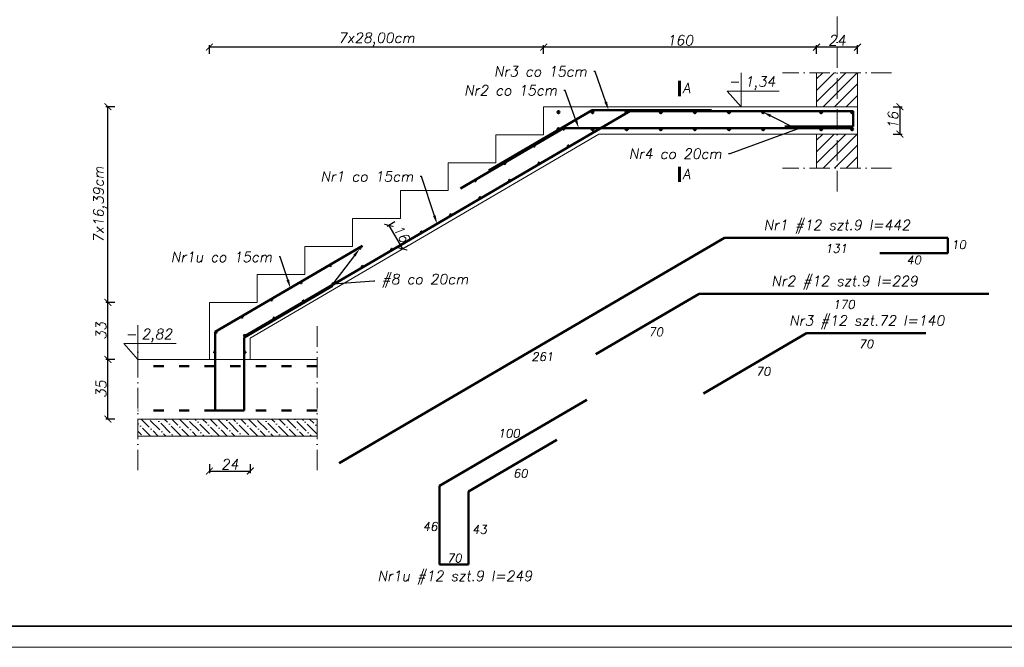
# Model space of a CAD drawing. Header units: millimetres. Extents: x 295948 to 312016, y 6878 to 18016.
# Tile 25 of 252: x 301170 to 301747, y 9848 to 10216. Entities that reach past the tile are written whole.
import ezdxf
from ezdxf import colors
from ezdxf.entities.mleader import LeaderData, LeaderLine
from ezdxf.math import Vec2, Vec3

# ---------------------------------------------------------------- set-up
doc = ezdxf.new("R2010")
doc.units = ezdxf.units.MM
doc.linetypes.add('ACAD_ISO03W100', pattern=[30, 12, -18])
doc.linetypes.add('ACAD_ISO10W100', pattern=[18, 12, -3, 0, -3])
for name, color, linetype, lineweight in [('konstrukcja', 3, 'Continuous', 35), ('konstrukcja wymiary', 1, 'Continuous', 13), ('kreskowanie', 253, 'Continuous', 0), ('opisy', 2, 'Continuous', 18), ('osie', 5, 'ACAD_ISO10W100', 13), ('zbrojenie', 4, 'Continuous', 50), ('ściany konstrukcja', 85, 'Continuous', 20)]:
    doc.layers.add(name, color=color, linetype=linetype, lineweight=lineweight)
doc.styles.add('KONSTRUKCJA', font='romand.shx', dxfattribs={"oblique": 10})
doc.styles.add('konstrukcja3', font='romand.shx', dxfattribs={"oblique": 10, "height": 6})
doc.styles.get("Standard").update_dxf_attribs({"font": 'romand.shx', "oblique": 10})
doc.dimstyles.new('125', dxfattribs={"dimtxt": 6, "dimasz": 4, "dimexe": 1.25, "dimexo": 0.625, "dimgap": 1, "dimtad": 1, "dimdec": 0, "dimtxsty": 'konstrukcja3', "dimblk": 'ARCHTICK', "dimcen": 2.5, "dimadec": 0, "dimazin": 0, "dimtfac": 1, "dimtdec": 0, "dimtix": 1, "dimtmove": 0, "dimatfit": 3, "dimfxl": 4, "dimfxlon": 1, "dimarcsym": 0})

# ---------------------------------------------------------------- blocks, each defined once
blk = doc.blocks.new('_ArchTick')
at = {"color": 0, "linetype": 'ByBlock', "lineweight": 13, "const_width": 0.15}
blk.add_lwpolyline([(-0.5, -0.5), (0.5, 0.5)], dxfattribs=at)
blk = doc.blocks.new('*D2837')
at = {"layer": 'Defpoints', "color": 0, "transparency": 16777216}
for p in [(301637.15, 10200.21), (301637.15, 10185.21), (301661.15, 10185.21)]:
    blk.add_point(p, dxfattribs=at)
at = {"layer": 'konstrukcja wymiary', "color": 0, "lineweight": -2, "transparency": 16777216}
for p, q in [((301637.15, 10196.21), (301637.15, 10201.46)), ((301661.15, 10196.21), (301661.15, 10201.46)), ((301661.15, 10200.21), (301637.15, 10200.21))]:
    blk.add_line(p, q, dxfattribs=at)
at = {"layer": 'konstrukcja wymiary', "color": 0, "lineweight": -2, "transparency": 16777216, "xscale": 4, "yscale": 4, "zscale": 4, "rotation": 180}
blk.add_blockref('_ArchTick', (301637.15, 10200.21), dxfattribs=at)
at = {"layer": 'konstrukcja wymiary', "color": 0, "lineweight": -2, "transparency": 16777216, "xscale": 4, "yscale": 4, "zscale": 4}
blk.add_blockref('_ArchTick', (301661.15, 10200.21), dxfattribs=at)
at = {"layer": 'konstrukcja wymiary', "color": 0, "transparency": 16777216, "insert": (301649.15, 10204.21), "char_height": 6, "attachment_point": 5, "style": 'konstrukcja3'}
blk.add_mtext('24', dxfattribs=at)
blk = doc.blocks.new('*D2838')
at = {"layer": 'Defpoints', "color": 0, "transparency": 16777216}
for p in [(301477.15, 10200.21), (301637.15, 10185.21), (301477.15, 10165.21)]:
    blk.add_point(p, dxfattribs=at)
at = {"layer": 'konstrukcja wymiary', "color": 0, "lineweight": -2, "transparency": 16777216}
for p, q in [((301477.15, 10196.21), (301477.15, 10201.46)), ((301637.15, 10196.21), (301637.15, 10201.46)), ((301637.15, 10200.21), (301477.15, 10200.21))]:
    blk.add_line(p, q, dxfattribs=at)
at = {"layer": 'konstrukcja wymiary', "color": 0, "lineweight": -2, "transparency": 16777216, "xscale": 4, "yscale": 4, "zscale": 4, "rotation": 180}
blk.add_blockref('_ArchTick', (301477.15, 10200.21), dxfattribs=at)
at = {"layer": 'konstrukcja wymiary', "color": 0, "lineweight": -2, "transparency": 16777216, "xscale": 4, "yscale": 4, "zscale": 4}
blk.add_blockref('_ArchTick', (301637.15, 10200.21), dxfattribs=at)
at = {"layer": 'konstrukcja wymiary', "color": 0, "transparency": 16777216, "insert": (301557.15, 10204.21), "char_height": 6, "attachment_point": 5, "style": 'konstrukcja3'}
blk.add_mtext('160', dxfattribs=at)
blk = doc.blocks.new('*D2839')
at = {"layer": 'Defpoints', "color": 0, "transparency": 16777216}
for p in [(301281.15, 10200.21), (301477.15, 10165.21), (301281.15, 10050.48)]:
    blk.add_point(p, dxfattribs=at)
at = {"layer": 'konstrukcja wymiary', "color": 0, "lineweight": -2, "transparency": 16777216}
for p, q in [((301281.15, 10196.21), (301281.15, 10201.46)), ((301477.15, 10196.21), (301477.15, 10201.46)), ((301477.15, 10200.21), (301281.15, 10200.21))]:
    blk.add_line(p, q, dxfattribs=at)
at = {"layer": 'konstrukcja wymiary', "color": 0, "lineweight": -2, "transparency": 16777216, "xscale": 4, "yscale": 4, "zscale": 4, "rotation": 180}
blk.add_blockref('_ArchTick', (301281.15, 10200.21), dxfattribs=at)
at = {"layer": 'konstrukcja wymiary', "color": 0, "lineweight": -2, "transparency": 16777216, "xscale": 4, "yscale": 4, "zscale": 4}
blk.add_blockref('_ArchTick', (301477.15, 10200.21), dxfattribs=at)
at = {"layer": 'konstrukcja wymiary', "color": 0, "transparency": 16777216, "insert": (301379.15, 10204.78), "char_height": 6, "attachment_point": 5, "style": 'konstrukcja3'}
blk.add_mtext('7x28,00cm', dxfattribs=at)
blk = doc.blocks.new('*D2840')
at = {"layer": 'Defpoints', "color": 0, "transparency": 16777216}
for p in [(301221.65, 10017.09), (301239.23, 10017.09), (301239.23, 9982.09)]:
    blk.add_point(p, dxfattribs=at)
at = {"layer": 'konstrukcja wymiary', "color": 0, "lineweight": -2, "transparency": 16777216}
for p, q in [((301225.65, 10017.09), (301220.4, 10017.09)), ((301221.65, 9982.09), (301221.65, 10017.09)), ((301225.65, 9982.09), (301220.4, 9982.09))]:
    blk.add_line(p, q, dxfattribs=at)
at = {"layer": 'konstrukcja wymiary', "color": 0, "lineweight": -2, "transparency": 16777216, "xscale": 4, "yscale": 4, "zscale": 4}
for p, rotation in [((301221.65, 10017.09), 90), ((301221.65, 9982.09), 270)]:
    blk.add_blockref('_ArchTick', p, dxfattribs=dict(at, rotation=rotation))
at = {"layer": 'konstrukcja wymiary', "color": 0, "transparency": 16777216, "insert": (301217.65, 9999.59), "char_height": 6, "attachment_point": 5, "rotation": 90, "style": 'konstrukcja3'}
blk.add_mtext('35', dxfattribs=at)
blk = doc.blocks.new('*D2841')
at = {"layer": 'Defpoints', "color": 0, "transparency": 16777216}
for p in [(301221.65, 10050.48), (301281.15, 10050.48), (301239.23, 10017.09)]:
    blk.add_point(p, dxfattribs=at)
at = {"layer": 'konstrukcja wymiary', "color": 0, "lineweight": -2, "transparency": 16777216}
for p, q in [((301225.65, 10050.48), (301220.4, 10050.48)), ((301221.65, 10017.09), (301221.65, 10050.48)), ((301225.65, 10017.09), (301220.4, 10017.09))]:
    blk.add_line(p, q, dxfattribs=at)
at = {"layer": 'konstrukcja wymiary', "color": 0, "lineweight": -2, "transparency": 16777216, "xscale": 4, "yscale": 4, "zscale": 4}
for p, rotation in [((301221.65, 10050.48), 90), ((301221.65, 10017.09), 270)]:
    blk.add_blockref('_ArchTick', p, dxfattribs=dict(at, rotation=rotation))
at = {"layer": 'konstrukcja wymiary', "color": 0, "transparency": 16777216, "insert": (301217.65, 10033.78), "char_height": 6, "attachment_point": 5, "rotation": 90, "style": 'konstrukcja3'}
blk.add_mtext('33', dxfattribs=at)
blk = doc.blocks.new('*D2842')
at = {"layer": 'Defpoints', "color": 0, "transparency": 16777216}
for p in [(301221.65, 10165.21), (301592.9, 10165.21), (301281.15, 10050.48)]:
    blk.add_point(p, dxfattribs=at)
at = {"layer": 'konstrukcja wymiary', "color": 0, "lineweight": -2, "transparency": 16777216}
for p, q in [((301225.65, 10165.21), (301220.4, 10165.21)), ((301221.65, 10050.48), (301221.65, 10165.21)), ((301225.65, 10050.48), (301220.4, 10050.48))]:
    blk.add_line(p, q, dxfattribs=at)
at = {"layer": 'konstrukcja wymiary', "color": 0, "lineweight": -2, "transparency": 16777216, "xscale": 4, "yscale": 4, "zscale": 4}
for p, rotation in [((301221.65, 10165.21), 90), ((301221.65, 10050.48), 270)]:
    blk.add_blockref('_ArchTick', p, dxfattribs=dict(at, rotation=rotation))
at = {"layer": 'konstrukcja wymiary', "color": 0, "transparency": 16777216, "insert": (301217.08, 10107.84), "char_height": 6, "attachment_point": 5, "rotation": 90, "style": 'konstrukcja3'}
blk.add_mtext('7x16,39cm', dxfattribs=at)
blk = doc.blocks.new('*D2843')
at = {"layer": 'Defpoints', "color": 0, "transparency": 16777216}
for p in [(301393.15, 10099.65), (301401.23, 10085.84), (301394.46, 10081.88)]:
    blk.add_point(p, dxfattribs=at)
at = {"layer": 'konstrukcja wymiary', "color": 0, "lineweight": -2, "transparency": 16777216}
for p, q in [((301389.83, 10097.71), (301385.3, 10095.05)), ((301386.38, 10095.69), (301394.46, 10081.88)), ((301397.91, 10083.9), (301393.38, 10081.25))]:
    blk.add_line(p, q, dxfattribs=at)
at = {"layer": 'konstrukcja wymiary', "color": 0, "lineweight": -2, "transparency": 16777216, "xscale": 4, "yscale": 4, "zscale": 4}
for p, rotation in [((301386.38, 10095.69), 120.3428771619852), ((301394.46, 10081.88), 300.3428771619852)]:
    blk.add_blockref('_ArchTick', p, dxfattribs=dict(at, rotation=rotation))
at = {"layer": 'konstrukcja wymiary', "color": 0, "transparency": 16777216, "insert": (301393.87, 10090.8), "char_height": 6, "attachment_point": 5, "rotation": 300.34288, "style": 'konstrukcja3'}
blk.add_mtext('16', dxfattribs=at)
blk = doc.blocks.new('*D2844')
at = {"layer": 'Defpoints', "color": 0, "transparency": 16777216}
for p in [(301661.15, 10165.21), (301661.15, 10149.21), (301686.02, 10149.21)]:
    blk.add_point(p, dxfattribs=at)
at = {"layer": 'konstrukcja wymiary', "color": 0, "lineweight": -2, "transparency": 16777216}
for p, q in [((301682.02, 10165.21), (301687.27, 10165.21)), ((301686.02, 10165.21), (301686.02, 10149.21)), ((301682.02, 10149.21), (301687.27, 10149.21))]:
    blk.add_line(p, q, dxfattribs=at)
at = {"layer": 'konstrukcja wymiary', "color": 0, "lineweight": -2, "transparency": 16777216, "xscale": 4, "yscale": 4, "zscale": 4}
for p, rotation in [((301686.02, 10165.21), 90), ((301686.02, 10149.21), 270)]:
    blk.add_blockref('_ArchTick', p, dxfattribs=dict(at, rotation=rotation))
at = {"layer": 'konstrukcja wymiary', "color": 0, "transparency": 16777216, "insert": (301682.02, 10157.21), "char_height": 6, "attachment_point": 5, "rotation": 90, "style": 'konstrukcja3'}
blk.add_mtext('16', dxfattribs=at)
blk = doc.blocks.new('*D2845')
at = {"layer": 'Defpoints', "color": 0, "transparency": 16777216}
for p in [(301281.15, 10017.09), (301305.15, 10017.09), (301305.15, 9951.56)]:
    blk.add_point(p, dxfattribs=at)
at = {"layer": 'konstrukcja wymiary', "color": 0, "lineweight": -2, "transparency": 16777216}
for p, q in [((301281.15, 9955.56), (301281.15, 9950.31)), ((301305.15, 9955.56), (301305.15, 9950.31)), ((301281.15, 9951.56), (301305.15, 9951.56))]:
    blk.add_line(p, q, dxfattribs=at)
at = {"layer": 'konstrukcja wymiary', "color": 0, "lineweight": -2, "transparency": 16777216, "xscale": 4, "yscale": 4, "zscale": 4, "rotation": 180}
blk.add_blockref('_ArchTick', (301281.15, 9951.56), dxfattribs=at)
at = {"layer": 'konstrukcja wymiary', "color": 0, "lineweight": -2, "transparency": 16777216, "xscale": 4, "yscale": 4, "zscale": 4}
blk.add_blockref('_ArchTick', (301305.15, 9951.56), dxfattribs=at)
at = {"layer": 'konstrukcja wymiary', "color": 0, "transparency": 16777216, "insert": (301293.15, 9955.56), "char_height": 6, "attachment_point": 5, "style": 'konstrukcja3'}
blk.add_mtext('24', dxfattribs=at)

msp = doc.modelspace()

# ---------------------------------------------------------------- hatches: boundary and pattern name
at = {"layer": 'kreskowanie'}
h = msp.add_hatch(dxfattribs=at)
h.set_pattern_fill('ANSI31', color=256, scale=1.5, style=0)
h.set_pattern_definition([(45, (28.7195, -143.2425), (-3.367596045, 3.367596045), [])])
h.paths.add_polyline_path([(301661.149, 10185.209), (301649.149, 10185.209), (301649.149, 10165.209), (301661.149, 10165.209)])
h.paths.add_polyline_path([(301649.149, 10185.209), (301637.149, 10185.209), (301637.149, 10165.209), (301649.149, 10165.209)])
h = msp.add_hatch(dxfattribs=at)
h.set_pattern_fill('ANSI31', color=256, scale=1.5, style=0)
h.set_pattern_definition([(45, (28.7195, -179.2425), (-3.367596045, 3.367596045), [])])
h.paths.add_polyline_path([(301661.149, 10149.209), (301649.149, 10149.209), (301649.149, 10129.209), (301661.149, 10129.209)])
h.paths.add_polyline_path([(301649.149, 10149.209), (301637.149, 10149.209), (301637.149, 10129.209), (301649.149, 10129.209)])
h = msp.add_hatch(dxfattribs=at)
h.set_pattern_fill('ANSI36', color=256, angle=90)
h.set_pattern_definition([(135, (1839.6784, 2501.2818), (-6.173926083, 1.683798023), [7.9375, -1.5875, 0, -1.5875])])
h.paths.add_polyline_path([(301239.232, 9982.089), (301239.232, 9972.089), (301344.373, 9972.089), (301344.373, 9982.089)])
at = {"layer": 'zbrojenie'}
h = msp.add_hatch(color=256, dxfattribs=at)
h.dxf.hatch_style = 1
edge = h.paths.add_edge_path()
edge.add_arc((301485.828, 10162.079), 0.6, 0, 360)
h = msp.add_hatch(color=256, dxfattribs=at)
h.dxf.hatch_style = 1
edge = h.paths.add_edge_path()
edge.add_arc((301505.828, 10162.079), 0.6, 0, 360)
h = msp.add_hatch(color=256, dxfattribs=at)
h.dxf.hatch_style = 1
edge = h.paths.add_edge_path()
edge.add_arc((301525.828, 10162.079), 0.6, 0, 360)
h = msp.add_hatch(color=256, dxfattribs=at)
h.dxf.hatch_style = 1
edge = h.paths.add_edge_path()
edge.add_arc((301545.828, 10162.079), 0.6, 0, 360)
h = msp.add_hatch(color=256, dxfattribs=at)
h.dxf.hatch_style = 1
edge = h.paths.add_edge_path()
edge.add_arc((301565.828, 10162.079), 0.6, 0, 360)
h = msp.add_hatch(color=256, dxfattribs=at)
h.dxf.hatch_style = 1
edge = h.paths.add_edge_path()
edge.add_arc((301585.828, 10162.079), 0.6, 0, 360)
h = msp.add_hatch(color=256, dxfattribs=at)
h.dxf.hatch_style = 1
edge = h.paths.add_edge_path()
edge.add_arc((301605.828, 10162.079), 0.6, 0, 360)
h = msp.add_hatch(color=256, dxfattribs=at)
h.dxf.hatch_style = 1
edge = h.paths.add_edge_path()
edge.add_arc((301639.828, 10162.079), 0.6, 0, 360)
h = msp.add_hatch(color=256, dxfattribs=at)
h.dxf.hatch_style = 1
edge = h.paths.add_edge_path()
edge.add_arc((301658.019, 10162.079), 0.6, 0, 360)
h = msp.add_hatch(color=256, dxfattribs=at)
h.dxf.hatch_style = 1
edge = h.paths.add_edge_path()
edge.add_arc((301485.828, 10152.079), 0.6, 0, 360)
h = msp.add_hatch(color=256, dxfattribs=at)
h.dxf.hatch_style = 1
edge = h.paths.add_edge_path()
edge.add_arc((301488.851, 10152.266), 0.4, 0, 360)
h = msp.add_hatch(color=256, dxfattribs=at)
h.dxf.hatch_style = 1
edge = h.paths.add_edge_path()
edge.add_arc((301505.828, 10152.079), 0.6, 0, 360)
h = msp.add_hatch(color=256, dxfattribs=at)
h.dxf.hatch_style = 1
edge = h.paths.add_edge_path()
edge.add_arc((301508.955, 10152.306), 0.4, 0, 360)
h = msp.add_hatch(color=256, dxfattribs=at)
h.dxf.hatch_style = 1
edge = h.paths.add_edge_path()
edge.add_arc((301525.828, 10152.079), 0.6, 0, 360)
h = msp.add_hatch(color=256, dxfattribs=at)
h.dxf.hatch_style = 1
edge = h.paths.add_edge_path()
edge.add_arc((301545.828, 10152.079), 0.6, 0, 360)
h = msp.add_hatch(color=256, dxfattribs=at)
h.dxf.hatch_style = 1
edge = h.paths.add_edge_path()
edge.add_arc((301565.828, 10152.079), 0.6, 0, 360)
h = msp.add_hatch(color=256, dxfattribs=at)
h.dxf.hatch_style = 1
edge = h.paths.add_edge_path()
edge.add_arc((301585.828, 10152.079), 0.6, 0, 360)
h = msp.add_hatch(color=256, dxfattribs=at)
h.dxf.hatch_style = 1
edge = h.paths.add_edge_path()
edge.add_arc((301605.828, 10152.079), 0.6, 0, 360)
h = msp.add_hatch(color=256, dxfattribs=at)
h.dxf.hatch_style = 1
edge = h.paths.add_edge_path()
edge.add_arc((301639.828, 10152.079), 0.6, 0, 360)
h = msp.add_hatch(color=256, dxfattribs=at)
h.dxf.hatch_style = 1
edge = h.paths.add_edge_path()
edge.add_arc((301658.019, 10152.079), 0.6, 0, 360)
h = msp.add_hatch(color=256, dxfattribs=at)
h.dxf.hatch_style = 1
edge = h.paths.add_edge_path()
edge.add_arc((301471.591, 10142.162), 0.4, 0, 360)
h = msp.add_hatch(color=256, dxfattribs=at)
h.dxf.hatch_style = 1
edge = h.paths.add_edge_path()
edge.add_arc((301491.694, 10142.202), 0.4, 0, 360)
h = msp.add_hatch(color=256, dxfattribs=at)
h.dxf.hatch_style = 1
edge = h.paths.add_edge_path()
edge.add_arc((301454.33, 10132.059), 0.4, 0, 360)
h = msp.add_hatch(color=256, dxfattribs=at)
h.dxf.hatch_style = 1
edge = h.paths.add_edge_path()
edge.add_arc((301474.434, 10132.099), 0.4, 0, 360)
h = msp.add_hatch(color=256, dxfattribs=at)
h.dxf.hatch_style = 1
edge = h.paths.add_edge_path()
edge.add_arc((301437.07, 10121.955), 0.4, 0, 360)
h = msp.add_hatch(color=256, dxfattribs=at)
h.dxf.hatch_style = 1
edge = h.paths.add_edge_path()
edge.add_arc((301457.174, 10121.995), 0.4, 0, 360)
h = msp.add_hatch(color=256, dxfattribs=at)
h.dxf.hatch_style = 1
edge = h.paths.add_edge_path()
edge.add_arc((301439.913, 10111.892), 0.4, 0, 360)
h = msp.add_hatch(color=256, dxfattribs=at)
h.dxf.hatch_style = 1
edge = h.paths.add_edge_path()
edge.add_arc((301422.653, 10101.788), 0.4, 0, 360)
h = msp.add_hatch(color=256, dxfattribs=at)
h.dxf.hatch_style = 1
edge = h.paths.add_edge_path()
edge.add_arc((301405.392, 10091.685), 0.4, 0, 360)
h = msp.add_hatch(color=256, dxfattribs=at)
h.dxf.hatch_style = 1
edge = h.paths.add_edge_path()
edge.add_arc((301369.421, 10082.308), 0.4, 0, 360)
h = msp.add_hatch(color=256, dxfattribs=at)
h.dxf.hatch_style = 1
edge = h.paths.add_edge_path()
edge.add_arc((301388.132, 10081.581), 0.4, 0, 360)
h = msp.add_hatch(color=256, dxfattribs=at)
h.dxf.hatch_style = 1
edge = h.paths.add_edge_path()
edge.add_arc((301352.161, 10072.204), 0.4, 0, 360)
h = msp.add_hatch(color=256, dxfattribs=at)
h.dxf.hatch_style = 1
edge = h.paths.add_edge_path()
edge.add_arc((301370.872, 10071.478), 0.4, 0, 360)
h = msp.add_hatch(color=256, dxfattribs=at)
h.dxf.hatch_style = 1
edge = h.paths.add_edge_path()
edge.add_arc((301334.9, 10062.101), 0.4, 0, 360)
h = msp.add_hatch(color=256, dxfattribs=at)
h.dxf.hatch_style = 1
edge = h.paths.add_edge_path()
edge.add_arc((301353.611, 10061.374), 0.4, 0, 360)
h = msp.add_hatch(color=256, dxfattribs=at)
h.dxf.hatch_style = 1
edge = h.paths.add_edge_path()
edge.add_arc((301317.64, 10051.997), 0.4, 0, 360)
h = msp.add_hatch(color=256, dxfattribs=at)
h.dxf.hatch_style = 1
edge = h.paths.add_edge_path()
edge.add_arc((301336.351, 10051.271), 0.4, 0, 360)
h = msp.add_hatch(color=256, dxfattribs=at)
h.dxf.hatch_style = 1
edge = h.paths.add_edge_path()
edge.add_arc((301300.38, 10041.894), 0.4, 0, 360)
h = msp.add_hatch(color=256, dxfattribs=at)
h.dxf.hatch_style = 1
edge = h.paths.add_edge_path()
edge.add_arc((301319.091, 10041.167), 0.4, 0, 360)
h = msp.add_hatch(color=256, dxfattribs=at)
h.dxf.hatch_style = 1
edge = h.paths.add_edge_path()
edge.add_arc((301285.067, 10032.965), 0.4, 0, 360)
h = msp.add_hatch(color=256, dxfattribs=at)
h.dxf.hatch_style = 1
edge = h.paths.add_edge_path()
edge.add_arc((301301.83, 10031.064), 0.4, 0, 360)
h = msp.add_hatch(color=256, dxfattribs=at)
h.dxf.hatch_style = 1
edge = h.paths.add_edge_path()
edge.add_arc((301284.283, 10021.225), 0.4, 0, 360)
h = msp.add_hatch(color=256, dxfattribs=at)
h.dxf.hatch_style = 1
edge = h.paths.add_edge_path()
edge.add_arc((301301.987, 10021.225), 0.4, 0, 360)

# ---------------------------------------------------------------- linework, layer by layer
at = {"layer": 'konstrukcja'}
msp.add_lwpolyline([(301053.785, 10578.187), (303128.785, 10578.187), (303128.785, 9860.687), (301053.785, 9860.687)], close=True, dxfattribs=at)
at = {"layer": 'konstrukcja wymiary', "lineweight": 60}
for p, q in [((301556.816, 10171.551), (301556.816, 10180.425)), ((301556.816, 10121.135), (301556.816, 10130.009))]:
    msp.add_line(p, q, dxfattribs=at)
at = {"layer": 'konstrukcja wymiary'}
msp.add_lwpolyline([(301041.285, 10590.687), (303141.285, 10590.687), (303141.285, 9848.187), (301041.285, 9848.187)], close=True, dxfattribs=at)
msp.add_lwpolyline([(301239.232, 9972.089), (301344.373, 9972.089)], dxfattribs=at)
at = {"layer": 'opisy'}
for p, q in [((301592.904, 10165.209), (301592.904, 10185.209)), ((301584.748, 10174.449), (301615.325, 10174.449)), ((301584.748, 10174.449), (301592.904, 10165.209)), ((301239.232, 10017.089), (301239.232, 10037.089)), ((301231.076, 10026.329), (301261.652, 10026.329)), ((301231.076, 10026.329), (301239.232, 10017.089))]:
    msp.add_line(p, q, dxfattribs=at)
at = {"layer": 'osie'}
for p, q in [((301649.149, 10115.618), (301649.149, 10421.597)), ((301681.149, 10185.209), (301617.149, 10185.209)), ((301681.149, 10129.209), (301617.149, 10129.209)), ((301239.232, 9952.089), (301239.232, 10037.089)), ((301344.373, 9952.089), (301344.373, 10037.089))]:
    msp.add_line(p, q, dxfattribs=at)
at = {"layer": 'zbrojenie'}
for p, q in [((301527.602, 10162.709), (301301.649, 10030.446)), ((301505.498, 10163.289), (301445.086, 10127.927)), ((301505.498, 10163.289), (301575.498, 10163.289)), ((301527.602, 10162.709), (301658.649, 10162.709)), ((301658.649, 10162.709), (301658.649, 10153.709)), ((301488.744, 10152.709), (301428.333, 10117.347)), ((301488.744, 10152.709), (301658.649, 10152.709)), ((301658.649, 10153.709), (301618.649, 10153.709)), ((301583.148, 10088.385), (301357.196, 9956.122)), ((301583.148, 10088.385), (301714.196, 10088.385)), ((301714.196, 10088.385), (301714.196, 10079.385)), ((301370.951, 10083.759), (301284.649, 10033.241)), ((301714.196, 10079.385), (301674.196, 10079.385)), ((301353.431, 10060.208), (301301.649, 10029.898)), ((301568.236, 10055.526), (301507.824, 10020.164)), ((301568.236, 10055.526), (301738.141, 10055.526)), ((301284.649, 9987.017), (301284.649, 10033.241)), ((301301.649, 9987.017), (301301.649, 10029.898)), ((301631.188, 10032.358), (301570.777, 9996.996)), ((301631.188, 10032.358), (301701.188, 10032.358)), ((301502.464, 9993.421), (301416.162, 9942.904)), ((301284.649, 9987.017), (301301.649, 9987.017)), ((301484.943, 9969.871), (301433.162, 9939.56)), ((301416.162, 9896.68), (301416.162, 9942.904)), ((301433.162, 9896.68), (301433.162, 9939.56)), ((301416.162, 9896.68), (301433.162, 9896.68))]:
    msp.add_line(p, q, dxfattribs=at)
at = {"layer": 'zbrojenie', "linetype": 'ACAD_ISO03W100', "ltscale": 0.5}
for p, q in [((301344.373, 10013.017), (301239.232, 10013.017)), ((301344.373, 9987.017), (301239.232, 9987.017))]:
    msp.add_line(p, q, dxfattribs=at)
at = {"layer": 'zbrojenie'}
for centre, radius in [((301485.828, 10162.079), 0.6), ((301505.828, 10162.079), 0.6), ((301525.828, 10162.079), 0.6), ((301545.828, 10162.079), 0.6), ((301565.828, 10162.079), 0.6), ((301585.828, 10162.079), 0.6), ((301605.828, 10162.079), 0.6), ((301639.828, 10162.079), 0.6), ((301658.019, 10162.079), 0.6), ((301485.828, 10152.079), 0.6), ((301488.851, 10152.266), 0.4), ((301505.828, 10152.079), 0.6), ((301508.955, 10152.306), 0.4), ((301525.828, 10152.079), 0.6), ((301545.828, 10152.079), 0.6), ((301565.828, 10152.079), 0.6), ((301585.828, 10152.079), 0.6), ((301605.828, 10152.079), 0.6), ((301639.828, 10152.079), 0.6), ((301658.019, 10152.079), 0.6), ((301471.591, 10142.162), 0.4), ((301491.694, 10142.202), 0.4), ((301454.33, 10132.059), 0.4), ((301474.434, 10132.099), 0.4), ((301437.07, 10121.955), 0.4), ((301457.174, 10121.995), 0.4), ((301439.913, 10111.892), 0.4), ((301422.653, 10101.788), 0.4), ((301405.392, 10091.685), 0.4), ((301369.421, 10082.308), 0.4), ((301388.132, 10081.581), 0.4), ((301352.161, 10072.204), 0.4), ((301370.872, 10071.478), 0.4), ((301334.9, 10062.101), 0.4), ((301353.611, 10061.374), 0.4), ((301317.64, 10051.997), 0.4), ((301336.351, 10051.271), 0.4), ((301300.38, 10041.894), 0.4), ((301319.091, 10041.167), 0.4), ((301285.067, 10032.965), 0.4), ((301301.83, 10031.064), 0.4), ((301284.283, 10021.225), 0.4), ((301301.987, 10021.225), 0.4)]:
    msp.add_circle(centre, radius, dxfattribs=at)
at = {"layer": 'ściany konstrukcja'}
for p, q in [((301637.149, 10165.209), (301637.149, 10185.209)), ((301661.149, 10129.209), (301661.149, 10185.209)), ((301477.149, 10148.819), (301477.149, 10165.209)), ((301477.149, 10165.209), (301661.149, 10165.209)), ((301509.488, 10149.209), (301305.149, 10029.598)), ((301449.149, 10132.429), (301449.149, 10148.819)), ((301449.149, 10148.819), (301477.149, 10148.819)), ((301509.488, 10149.209), (301661.149, 10149.209)), ((301637.149, 10129.209), (301637.149, 10149.209)), ((301421.149, 10116.039), (301421.149, 10132.429)), ((301421.149, 10132.429), (301449.149, 10132.429)), ((301393.149, 10099.649), (301393.149, 10116.039)), ((301393.149, 10116.039), (301421.149, 10116.039)), ((301365.149, 10083.259), (301365.149, 10099.649)), ((301365.149, 10099.649), (301393.149, 10099.649)), ((301337.149, 10066.869), (301337.149, 10083.259)), ((301337.149, 10083.259), (301365.149, 10083.259)), ((301309.149, 10050.479), (301309.149, 10066.869)), ((301309.149, 10066.869), (301337.149, 10066.869)), ((301281.149, 10017.089), (301281.149, 10050.479)), ((301281.149, 10050.479), (301309.149, 10050.479)), ((301305.149, 10017.089), (301305.149, 10029.598)), ((301344.373, 10017.089), (301239.232, 10017.089)), ((301239.232, 9982.089), (301344.373, 9982.089))]:
    msp.add_line(p, q, dxfattribs=at)
msp.add_lwpolyline([(301344.373, 9982.089), (301239.232, 9982.089)], dxfattribs=at)

# ---------------------------------------------------------------- texts
at = {"layer": 'opisy', "style": 'KONSTRUKCJA'}
for s, insert, char_height, width, attachment_point in [('A', (301558.577, 10179.268), 6, 126.49987, 1), ('A', (301558.577, 10128.852), 6, 126.49987, 1), ('\\A1;Nr1 #12 szt.9 l=442', (301649.121, 10094.881), 6, 214.88745, 5), ('\\A1;10', (301720.471, 10084.332), 5, 184.88745, 5), ('\\A1;131', (301648.672, 10082.149), 5, 184.88745, 5), ('\\A1;40', (301694.196, 10075.355), 5, 184.88745, 5), ('\\A1;Nr2 #12 szt.9 l=229', (301653.637, 10062.022), 6, 214.88745, 5), ('\\A1;170', (301653.188, 10049.29), 5, 184.88745, 5), ('\\A1;Nr3 #12 szt.72 l=140', (301666.637, 10038.854), 6, 214.88745, 5), ('\\A1;70', (301542.926, 10033.203), 5, 184.88745, 5), ('\\A1;70', (301666.188, 10026.122), 5, 184.88745, 5), ('\\A1;261', (301476.459, 10018.665), 5, 184.88745, 5), ('\\A1;70', (301605.879, 10010.035), 5, 184.88745, 5), ('\\A1;100', (301456.786, 9973.673), 5, 184.88745, 5), ('\\A1;60', (301463.528, 9950.216), 5, 184.88745, 5), ('\\A1;46', (301410.627, 9919.038), 5, 184.88745, 5), ('\\A1;43', (301439.565, 9917.264), 5, 184.88745, 5), ('\\A1;70', (301424.827, 9900.505), 5, 184.88745, 5), ('\\A1;Nr1u #12 szt.9 l=249', (301425.111, 9889.067), 6, 214.88745, 5)]:
    msp.add_mtext(s, dxfattribs=dict(at, insert=insert, char_height=char_height, width=width, attachment_point=attachment_point))
at = {"layer": 'opisy', "char_height": 6, "width": 13.21859, "attachment_point": 1}
for s, insert in [('-', (301585.519, 10183.044)), ('1,34', (301595.085, 10183.044)), ('2,82', (301241.412, 10034.924)), ('-', (301231.847, 10034.924))]:
    msp.add_mtext(s, dxfattribs=dict(at, insert=insert))

# ---------------------------------------------------------------- dimensions: what is measured, and where the dimension line sits
at = {"layer": 'konstrukcja wymiary'}
dim = msp.add_linear_dim(base=(301281.149, 10200.209), p1=(301477.149, 10165.209), p2=(301281.149, 10050.479), text='7x28,00cm', dimstyle='125', dxfattribs=at)
dim.commit()
dim.dimension.update_dxf_attribs({"geometry": '*D2839', "text_midpoint": (301379.149, 10204.781)})
for base, p1, p2, picture, middle in [((301477.149, 10200.209), (301637.149, 10185.209), (301477.149, 10165.209), '*D2838', (301557.149, 10204.209)), ((301637.149, 10200.209), (301661.149, 10185.209), (301637.149, 10185.209), '*D2837', (301649.149, 10204.209)), ((301305.149, 9951.565), (301281.149, 10017.089), (301305.149, 10017.089), '*D2845', (301293.149, 9955.565))]:
    dim = msp.add_linear_dim(base=base, p1=p1, p2=p2, dimstyle='125', dxfattribs=at)
    dim.commit()
    dim.dimension.update_dxf_attribs({"geometry": picture, "text_midpoint": middle})
dim = msp.add_linear_dim(base=(301221.65, 10165.209), p1=(301281.149, 10050.479), p2=(301592.904, 10165.209), angle=90, text='7x16,39cm', dimstyle='125', override={"dimtmove": 1}, dxfattribs=at)
dim.commit()
dim.dimension.update_dxf_attribs({"geometry": '*D2842', "text_midpoint": (301217.079, 10107.844)})
for base, p1, p2, picture, middle in [((301686.021, 10149.209), (301661.149, 10165.209), (301661.149, 10149.209), '*D2844', (301682.021, 10157.209)), ((301221.65, 10017.089), (301239.232, 9982.089), (301239.232, 10017.089), '*D2840', (301217.65, 9999.589))]:
    dim = msp.add_linear_dim(base=base, p1=p1, p2=p2, angle=90, dimstyle='125', dxfattribs=at)
    dim.commit()
    dim.dimension.update_dxf_attribs({"geometry": picture, "text_midpoint": middle})
dim = msp.add_aligned_dim(p1=(301393.149, 10099.649), p2=(301401.232, 10085.841), distance=-7.845, dimstyle='125', dxfattribs=at)
dim.commit()
dim.dimension.update_dxf_attribs({"geometry": '*D2843', "text_midpoint": (301393.873, 10090.803)})
dim = msp.add_linear_dim(base=(301221.65, 10050.479), p1=(301239.232, 10017.089), p2=(301281.149, 10050.479), angle=90, dimstyle='125', override={"dimtmove": 1}, dxfattribs=at)
dim.commit()
dim.dimension.update_dxf_attribs({"geometry": '*D2841', "text_midpoint": (301217.65, 10033.784)})

# ---------------------------------------------------------------- leaders
at = {"layer": 'opisy'}
ml = msp.add_multileader_mtext('Standard', dxfattribs=at)
ml.set_content('Nr3 co 15cm', color=256, style='KONSTRUKCJA')
ml.set_leader_properties()
ml.build(insert=Vec2(0, 0))
ml.multileader.update_dxf_attribs({"dogleg_length": 0.36, "arrow_head_size": 5})
ctx = ml.context
ctx.base_point, ctx.char_height, ctx.arrow_head_size, ctx.landing_gap_size, ctx.plane_origin = Vec3(301436.342, 10185.969), 6, 5, 4, Vec3(302394.142, 10088.006)
ctx.text_align_type = 2
notes = []
notes.append((ctx, [(0, (1, 1, 0), (301507.28, 10185.969), (-1, 0), 0.72, [(1, [(301515.223, 10163.289)], 0, [])])]))
ctx.mtext.insert, ctx.mtext.alignment, ctx.mtext.flow_direction = Vec3(301502.56, 10188.969), 3, 5
ml = msp.add_multileader_mtext('Standard', dxfattribs=at)
ml.set_content('Nr2 co 15cm', color=256, style='KONSTRUKCJA')
ml.set_leader_properties()
ml.build(insert=Vec2(0, 0))
ml.multileader.update_dxf_attribs({"dogleg_length": 0.36, "arrow_head_size": 5})
ctx = ml.context
ctx.base_point, ctx.char_height, ctx.arrow_head_size, ctx.landing_gap_size, ctx.plane_origin = Vec3(301418.848, 10174.855), 6, 5, 4, Vec3(302376.648, 10077.427)
ctx.text_align_type = 2
notes.append((ctx, [(0, (1, 1, 0), (301489.786, 10174.855), (-1, 0), 0.72, [(1, [(301497.729, 10152.709)], 0, [])])]))
ctx.mtext.insert, ctx.mtext.alignment, ctx.mtext.flow_direction = Vec3(301485.066, 10177.855), 3, 5
ml = msp.add_multileader_mtext('Standard', dxfattribs=at)
ml.set_content('Nr4 co 20cm', color=256, style='KONSTRUKCJA')
ml.set_leader_properties()
ml.build(insert=Vec2(0, 0))
ml.multileader.update_dxf_attribs({"dogleg_length": 0.36, "arrow_head_size": 5})
ctx = ml.context
ctx.base_point, ctx.char_height, ctx.arrow_head_size, ctx.landing_gap_size, ctx.plane_origin = Vec3(301515.363, 10137.683), 6, 5, 4, Vec3(302473.162, 10039.72)
ctx.text_align_type = 2
notes.append((ctx, [(0, (1, 1, 0), (301586.301, 10137.683), (-1, 0), 0.72, [(0, [(301605.828, 10162.079), (301625.828, 10152.079)], 0, [])])]))
ctx.mtext.insert, ctx.mtext.alignment, ctx.mtext.flow_direction = Vec3(301581.581, 10140.683), 3, 5
ml = msp.add_multileader_mtext('Standard', dxfattribs=at)
ml.set_content('Nr1 co 15cm', color=256, style='KONSTRUKCJA')
ml.set_leader_properties()
ml.build(insert=Vec2(0, 0))
ml.multileader.update_dxf_attribs({"dogleg_length": 0.36, "arrow_head_size": 5})
ctx = ml.context
ctx.base_point, ctx.char_height, ctx.arrow_head_size, ctx.landing_gap_size, ctx.plane_origin = Vec3(301334.589, 10124.359), 6, 5, 4, Vec3(302292.389, 10026.931)
ctx.text_align_type = 2
notes.append((ctx, [(0, (1, 1, 0), (301405.527, 10124.359), (-1, 0), 0.72, [(1, [(301414.626, 10096.578)], 0, [])])]))
ctx.mtext.insert, ctx.mtext.alignment, ctx.mtext.flow_direction = Vec3(301400.807, 10127.359), 3, 5
ml = msp.add_multileader_mtext('Standard', dxfattribs=at)
ml.set_content('Nr1u co 15cm', color=256, style='KONSTRUKCJA')
ml.set_leader_properties()
ml.build(insert=Vec2(0, 0))
ml.multileader.update_dxf_attribs({"dogleg_length": 0.36, "arrow_head_size": 5})
ctx = ml.context
ctx.base_point, ctx.char_height, ctx.arrow_head_size, ctx.landing_gap_size, ctx.plane_origin = Vec3(301246.067, 10077.125), 6, 5, 4, Vec3(302209.581, 9979.697)
ctx.text_align_type = 2
notes.append((ctx, [(0, (1, 1, 0), (301322.72, 10077.125), (-1, 0), 0.72, [(1, [(301328.655, 10059)], 0, [])])]))
ctx.mtext.insert, ctx.mtext.alignment, ctx.mtext.flow_direction = Vec3(301318, 10080.125), 3, 5
ml = msp.add_multileader_mtext('Standard', dxfattribs=at)
ml.set_content('#8 co 20cm', color=256, style='KONSTRUKCJA')
ml.set_leader_properties()
ml.build(insert=Vec2(0, 0))
ml.multileader.update_dxf_attribs({"dogleg_length": 0.36, "arrow_head_size": 5})
ctx = ml.context
ctx.base_point, ctx.char_height, ctx.arrow_head_size, ctx.landing_gap_size, ctx.plane_origin = Vec3(301378.204, 10063.134), 6, 5, 4, Vec3(300501.9, 9959.537)
notes.append((ctx, [(0, (1, 1, 0), (301377.484, 10063.134), (1, 0), 0.72, [(0, [(301369.234, 10081.895), (301353.611, 10061.374)], 0, [])])]))
ctx.mtext.insert, ctx.mtext.flow_direction = Vec3(301382.204, 10067.134), 5
for ctx, leaders in notes:
    for number, flags, end, landing, length, lines in leaders:
        leader = LeaderData()
        leader.index, (leader.has_last_leader_line, leader.has_dogleg_vector, leader.attachment_direction) = number, flags
        leader.last_leader_point, leader.dogleg_vector, leader.dogleg_length = Vec3(end), Vec3(landing), length
        for number, points, colour, breaks in lines:
            line = LeaderLine()
            line.index, line.vertices, line.color, line.breaks = number, Vec3.list(points), colors.encode_raw_color(colour), breaks
            leader.lines.append(line)
        ctx.leaders.append(leader)

doc.saveas('drawing.dxf')
